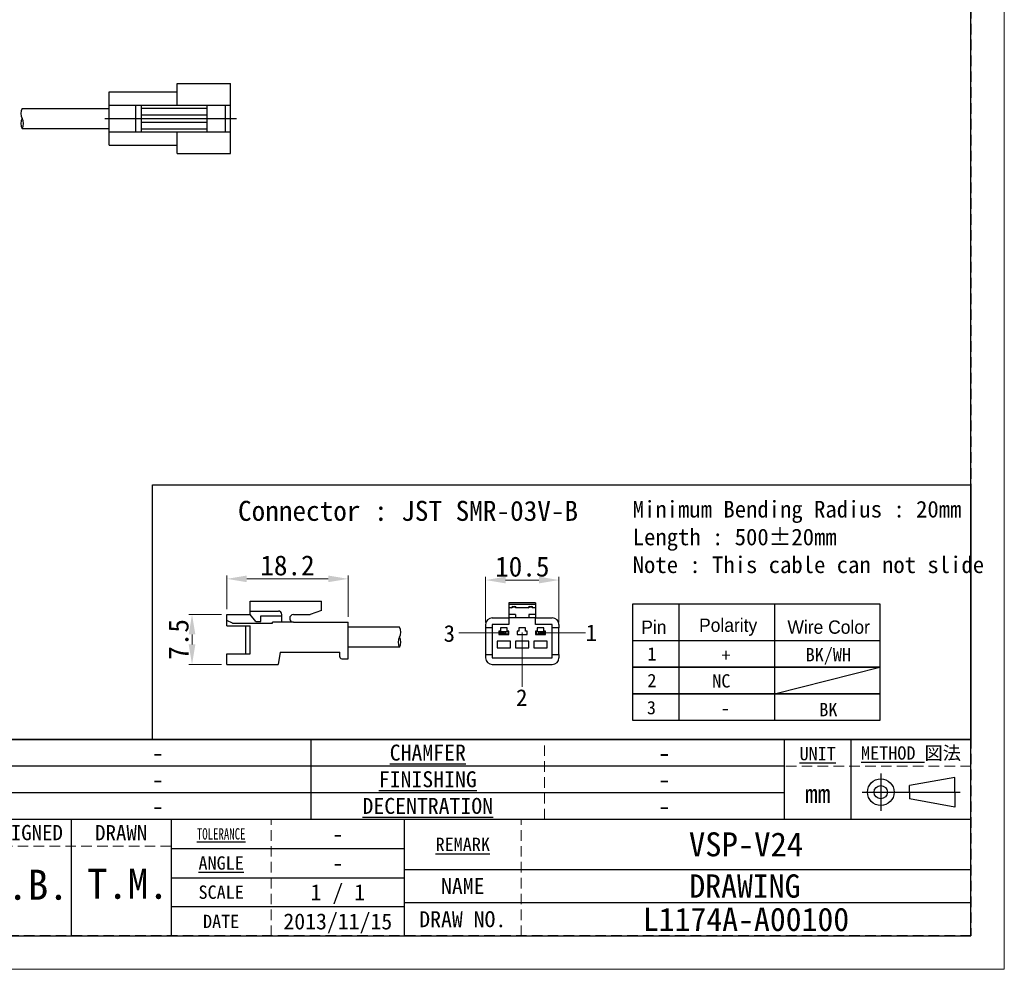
# Model space of a CAD drawing. Header units: millimetres. Extents: x -201 to 202, y 143 to 428.
# Tile 2 of 6: x 54 to 202, y 143 to 285. Entities that reach past the tile are written whole.
import ezdxf
from ezdxf.enums import TextEntityAlignment as Align

# ---------------------------------------------------------------- set-up
doc = ezdxf.new("R2010")
doc.units = ezdxf.units.MM
doc.header["$LTSCALE"] = 0.25
doc.linetypes.add('HIDDEN', pattern=[9.525, 6.35, -3.175])
doc.layers.add('CABLE 3P', color=7, linetype='Continuous')
doc.layers.add('FORM', color=7, linetype='Continuous')
doc.layers.add('DIMENSION', color=6, linetype='Continuous', lineweight=9)
doc.layers.add('TXT1', color=5, linetype='Continuous', lineweight=15)
doc.layers.add('EMPTY LINE', color=252, linetype='Continuous', lineweight=0, plot=False)
doc.styles.add('(TNK)aSS', font='txt', dxfattribs={"width": 0.75, "oblique": 15, "height": 3.5})
doc.styles.get("Standard").update_dxf_attribs({"font": 'arial.ttf'})
doc.styles.add('takachi1', font='msgothic.ttc', dxfattribs={"height": 2.5})
doc.styles.add('VS Standard', font='msgothic.ttc', dxfattribs={"height": 3})
doc.styles.add('VS Standard(小)', font='txt', dxfattribs={"height": 2.4})
doc.dimstyles.new('TMIZO', dxfattribs={"dimscale": 0, "dimtxt": 3.5, "dimasz": 3, "dimexe": 0.5, "dimexo": 0.8, "dimgap": 0.5, "dimtad": 3, "dimtoh": 1, "dimdec": 1, "dimrnd": 0.005, "dimdsep": 46, "dimtxsty": '(TNK)aSS', "dimcen": 0, "dimclrd": 5, "dimclre": 5, "dimclrt": 5, "dimaunit": 1, "dimadec": 0, "dimazin": 2, "dimtfac": 1, "dimtdec": 1, "dimtmove": 0, "dimatfit": 3, "dimfxl": 1, "dimtzin": 0, "dimlwd": -1, "dimlwe": -1, "dimarcsym": 0})

# ---------------------------------------------------------------- blocks, each defined once
blk = doc.blocks.new('表題欄金物用_ver2.0.0')
at = {"layer": 'FORM', "color": 0}
for p, q in [((-11, 40.5), (-191, 40.5)), ((-110, 28.49), (-110, 40.5)), ((-39, 28.49), (-39, 40.49)), ((-29, 28.49), (-29, 40.49)), ((-11, 28.5), (-11, 40.5)), ((-39, 36.5), (-191, 36.5)), ((-24.54, 35.38), (-24.54, 29.78)), ((-13.42, 34.8), (-20.21, 33.59)), ((-13.42, 32.58), (-13.42, 34.8)), ((-39, 32.5), (-191, 32.5)), ((-27.34, 32.58), (-12.62, 32.58)), ((-20.21, 32.58), (-20.21, 33.59)), ((-20.21, 32.58), (-20.21, 31.57)), ((-13.42, 32.58), (-13.42, 30.35)), ((-13.42, 30.35), (-20.21, 31.57)), ((-11, 28.5), (-191, 28.5)), ((-146, 28.5), (-146, 11)), ((-131, 28.5), (-131, 11)), ((-96, 11), (-96, 28.5)), ((-11, 11), (-11, 28.5)), ((-131, 24.12), (-96, 24.12)), ((-96, 21), (-11, 21)), ((-131, 19.75), (-96, 19.75)), ((-96, 15.38), (-131, 15.38)), ((-11, 16), (-96, 16)), ((-191, 11), (-11, 11))]:
    blk.add_line(p, q, dxfattribs=at)
at = {"layer": 'FORM', "color": 0, "linetype": 'HIDDEN', "lineweight": 9}
for p, q in [((-75, 28.49), (-75, 40.49)), ((-11, 36.5), (-39, 36.5)), ((-116, 11), (-116, 28.5)), ((-78.5, 11), (-78.5, 28.5)), ((-131, 24.5), (-191, 24.5))]:
    blk.add_line(p, q, dxfattribs=at)
at = {"layer": 'FORM', "color": 0}
for radius in [2, 1]:
    blk.add_circle((-24.54, 32.58), radius, dxfattribs=at)
at = {"layer": 'FORM', "color": 0, "attachment_point": 5}
for s, insert, char_height, width, style in [('{\\LCHAMFER}   ', (-92.5, 38.5), 2.4, 35, 'VS Standard(小)'), ('{\\LUNIT}', (-34, 38.35), 2, 20, 'VS Standard'), ('{\\LMETHOD} 図法', (-20, 38.35), 2, 20, 'VS Standard'), ('{\\LFINISHING}', (-92.5, 34.5), 2.4, 35, 'VS Standard(小)'), ('mm', (-34, 32.35), 2.8, 20, 'VS Standard'), ('{\\LDECENTRATION} ', (-92.5, 30.5), 2.4, 35, 'VS Standard(小)'), ('{\\fＭＳ ゴシック|b0|i0|c128|p49;DESIGNED}', (-153.5, 26.5), 2.3, 15, 'VS Standard'), ('{\\fＭＳ ゴシック|b0|i0|c128|p49;DRAWN}', (-138.5, 26.5), 2.3, 15, 'VS Standard'), ('{\\W0.7;\\LTOLERANCE\\l }', (-123.5, 26.31), 1.7, 20, 'VS Standard(小)'), ('{\\LANGLE}', (-123.5, 21.94), 2, 14.9784, 'VS Standard(小)'), ('{\\fＭＳ ゴシック|b0|i0|c128|p49;NAME}', (-87.25, 18.5), 2.4, 15, 'VS Standard(小)'), ('SCALE', (-123.5, 17.56), 2, 15, 'VS Standard(小)'), ('{\\fＭＳ ゴシック|b0|i0|c128|p49;DRAW NO.}', (-87.25, 13.5), 2.4, 15, 'VS Standard(小)'), ('{\\fＭＳ ゴシック|b0|i0|c128|p49;DATE}', (-123.5, 13.19), 2, 15, 'VS Standard(小)')]:
    blk.add_mtext(s, dxfattribs=dict(at, insert=insert, char_height=char_height, width=width, style=style))
at = {"layer": 'FORM', "color": 0, "insert": (-87.25, 24.75), "char_height": 2, "width": 16, "attachment_point": 5, "line_spacing_factor": 0.8, "style": 'VS Standard'}
blk.add_mtext('\\pxsm0.9;{\\LREMARK}   ', dxfattribs=at)
at = {"layer": 'FORM', "color": 0}
for tag, height, style, p in [('材料', 2.8, 'VS Standard', (-133, 38.5)), ('一般面取', 2.8, 'VS Standard', (-57, 38.5)), ('処理', 2.8, 'VS Standard', (-133, 34.5)), ('仕上', 2.8, 'VS Standard', (-57, 34.5)), ('処理接点', 2.8, 'VS Standard', (-133, 30.5)), ('偏芯', 2.8, 'VS Standard', (-57, 30.5)), ('一般公差', 2.4, 'VS Standard(小)', (-106, 26.31)), ('適用（機種名）', 3.6, 'VS Standard', (-44.75, 24.75)), ('角度', 2.4, 'VS Standard(小)', (-106, 21.94)), ('NAME', 3.5, 'VS Standard', (-44.75, 18.5)), ('SCALE', 2.4, 'VS Standard(小)', (-106, 17.56)), ('DRAW_NO.', 3.5, 'VS Standard', (-44.75, 13.5)), ('DATE', 2.4, 'VS Standard(小)', (-106, 13.19))]:
    blk.add_attdef(tag, text='', height=height, dxfattribs=dict(at, style=style)).set_placement(p, align=Align.MIDDLE_CENTER)
at = {"layer": 'FORM', "color": 0, "style": 'VS Standard'}
for tag, p in [('APPROVED', (-182.5, 15.06)), ('CHECKED', (-167.5, 15.18)), ('DESIGNED', (-152.5, 15.09)), ('DRAWN', (-137.5, 15.23))]:
    blk.add_attdef(tag, text='', height=4.5, dxfattribs=at).set_placement(p, align=Align.BOTTOM_CENTER)
blk = doc.blocks.new('*D84')
at = {"layer": 'Defpoints', "color": 0}
for p in [(134.68, 201.16), (123.68, 193.99), (134.68, 193.99)]:
    blk.add_point(p, dxfattribs=at)
at = {"layer": 'DIMENSION', "color": 0}
for p, q in [((123.68, 194.79), (123.68, 201.66)), ((126.68, 201.16), (131.68, 201.16)), ((134.68, 194.79), (134.68, 201.66))]:
    blk.add_line(p, q, dxfattribs=at)
for points in [[(126.68, 201.66), (126.68, 200.66), (123.68, 201.16)], [(131.68, 200.66), (131.68, 201.66), (134.68, 201.16)]]:
    blk.add_solid(points, dxfattribs=at)
at = {"layer": 'DIMENSION', "color": 0, "insert": (129.18, 203.16), "char_height": 3, "attachment_point": 5, "style": 'VS Standard'}
blk.add_mtext('10.5', dxfattribs=at)
blk = doc.blocks.new('*D85')
at = {"layer": 'Defpoints', "color": 0}
for p in [(84.85, 196), (79.63, 188.51), (84.87, 188.51)]:
    blk.add_point(p, dxfattribs=at)
at = {"layer": 'DIMENSION', "color": 0}
for p, q in [((84.05, 196), (79.13, 196)), ((79.63, 193), (79.63, 191.51)), ((84.07, 188.51), (79.13, 188.51))]:
    blk.add_line(p, q, dxfattribs=at)
for points in [[(80.13, 193), (79.13, 193), (79.63, 196)], [(79.13, 191.51), (80.13, 191.51), (79.63, 188.51)]]:
    blk.add_solid(points, dxfattribs=at)
at = {"layer": 'DIMENSION', "color": 0, "insert": (77.63, 192.25), "char_height": 3, "attachment_point": 5, "rotation": 90, "style": 'VS Standard'}
blk.add_mtext('7.5', dxfattribs=at)
blk = doc.blocks.new('*D86')
at = {"layer": 'Defpoints', "color": 0}
for p in [(103.06, 201.34), (84.85, 195.98), (103.06, 194.86)]:
    blk.add_point(p, dxfattribs=at)
at = {"layer": 'DIMENSION', "color": 0}
for p, q in [((84.85, 196.78), (84.85, 201.84)), ((87.85, 201.34), (100.06, 201.34)), ((103.06, 195.66), (103.06, 201.84))]:
    blk.add_line(p, q, dxfattribs=at)
for points in [[(87.85, 201.84), (87.85, 200.84), (84.85, 201.34)], [(100.06, 200.84), (100.06, 201.84), (103.06, 201.34)]]:
    blk.add_solid(points, dxfattribs=at)
at = {"layer": 'DIMENSION', "color": 0, "insert": (93.95, 203.34), "char_height": 3, "attachment_point": 5, "style": 'VS Standard'}
blk.add_mtext('18.2', dxfattribs=at)

msp = doc.modelspace()

# ---------------------------------------------------------------- linework, layer by layer
at = {"layer": 'CABLE 3P'}
for p, q in [((77.4, 275.668), (85.4, 275.668)), ((77.4, 272.418), (77.4, 275.668)), ((85.4, 265.168), (85.4, 275.668)), ((67.2, 266.418), (67.2, 274.418)), ((67.2, 274.418), (77.4, 274.418)), ((54.15, 271.918), (67.2, 271.918)), ((67.2, 272.418), (85.4, 272.418)), ((71.177, 268.418), (71.177, 272.418)), ((72.067, 268.418), (72.067, 272.418)), ((72.067, 271.955), (81.877, 271.955)), ((81.877, 268.418), (81.877, 272.418)), ((84.666, 268.418), (84.666, 272.418)), ((66.531, 270.418), (86.28, 270.418)), ((72.067, 270.957), (81.877, 270.957)), ((54.15, 268.918), (67.2, 268.918)), ((72.067, 269.88), (81.877, 269.88)), ((72.067, 268.882), (81.877, 268.882)), ((67.2, 268.418), (85.4, 268.418)), ((77.4, 265.168), (77.4, 268.418)), ((67.2, 266.418), (77.4, 266.418)), ((77.4, 265.168), (85.4, 265.168)), ((88.374, 197.979), (99.074, 197.979)), ((88.374, 195.979), (88.374, 197.979)), ((88.374, 197.979), (99.074, 197.979)), ((88.374, 195.979), (88.374, 197.979)), ((99.074, 196.583), (99.074, 197.979)), ((88.374, 196.508), (92.607, 196.508)), ((88.374, 196.508), (92.607, 196.508)), ((99.074, 196.583), (97.346, 195.979)), ((99.074, 196.583), (97.346, 195.979)), ((131.184, 197.738), (127.184, 197.738)), ((127.184, 197.738), (127.184, 197.509)), ((131.184, 197.509), (127.184, 197.509)), ((127.184, 197.509), (127.184, 196.988)), ((127.684, 196.988), (127.184, 196.988)), ((127.184, 196.988), (127.184, 195.988)), ((127.584, 196.988), (127.584, 196.997)), ((127.784, 197.188), (127.684, 197.088)), ((127.684, 197.088), (127.684, 196.988)), ((128.184, 197.088), (127.684, 197.088)), ((127.784, 197.197), (127.784, 197.188)), ((127.784, 197.197), (128.084, 197.197)), ((127.784, 197.188), (128.084, 197.188)), ((128.084, 197.197), (128.084, 197.188)), ((128.084, 197.188), (128.184, 197.088)), ((128.184, 197.088), (128.184, 196.988)), ((130.184, 196.988), (128.184, 196.988)), ((128.284, 196.997), (128.284, 196.988)), ((130.084, 196.988), (130.084, 196.997)), ((130.284, 197.188), (130.184, 197.088)), ((130.184, 197.088), (130.184, 196.988)), ((130.684, 197.088), (130.184, 197.088)), ((130.284, 197.197), (130.284, 197.188)), ((130.284, 197.197), (130.584, 197.197)), ((130.284, 197.188), (130.584, 197.188)), ((130.584, 197.197), (130.584, 197.188)), ((130.584, 197.188), (130.684, 197.088)), ((130.684, 197.088), (130.684, 196.988)), ((131.184, 196.988), (130.684, 196.988)), ((130.784, 196.997), (130.784, 196.988)), ((131.184, 197.738), (131.184, 197.509)), ((131.184, 197.509), (131.184, 196.988)), ((131.184, 196.988), (131.184, 195.988)), ((84.851, 194.292), (84.851, 195.979)), ((84.851, 195.979), (88.374, 195.979)), ((84.851, 194.292), (84.851, 195.979)), ((84.851, 195.979), (88.374, 195.979)), ((85.69, 194.701), (84.851, 195.093)), ((85.69, 194.701), (84.851, 195.093)), ((89.208, 194.926), (88.374, 195.979)), ((89.208, 194.926), (88.374, 195.979)), ((89.972, 194.926), (89.972, 195.798)), ((89.972, 195.798), (93.097, 195.798)), ((89.972, 194.926), (89.972, 195.798)), ((89.972, 195.798), (93.097, 195.798)), ((93.097, 194.851), (93.097, 196.005)), ((93.097, 194.851), (93.097, 196.005)), ((94.848, 195.979), (97.346, 195.979)), ((94.848, 195.979), (97.346, 195.979)), ((124.684, 195.488), (127.184, 195.488)), ((128.184, 195.988), (127.184, 195.988)), ((127.184, 195.988), (127.184, 195.488)), ((127.184, 195.488), (127.184, 194.488)), ((128.184, 195.488), (127.184, 195.488)), ((128.184, 195.988), (128.184, 195.488)), ((130.184, 195.488), (128.184, 195.488)), ((131.184, 195.988), (130.184, 195.988)), ((130.184, 195.988), (130.184, 195.488)), ((131.184, 195.488), (130.184, 195.488)), ((131.184, 195.988), (131.184, 195.488)), ((131.184, 194.488), (131.184, 195.488)), ((131.184, 195.488), (133.684, 195.488)), ((84.851, 194.292), (88.374, 194.292)), ((84.851, 194.292), (88.374, 194.292)), ((85.69, 194.701), (91.711, 194.701)), ((85.69, 194.701), (91.711, 194.701)), ((87.722, 190.1), (87.722, 194.292)), ((87.722, 190.1), (87.722, 194.292)), ((88.374, 190.1), (88.374, 194.292)), ((88.374, 190.1), (88.374, 194.292)), ((89.208, 194.926), (89.972, 194.926)), ((89.208, 194.926), (89.972, 194.926)), ((94.848, 194.851), (91.711, 194.851)), ((91.711, 194.701), (91.711, 194.851)), ((94.848, 194.851), (91.711, 194.851)), ((91.711, 194.701), (91.711, 194.851)), ((94.848, 194.851), (103.051, 194.851)), ((94.848, 194.851), (103.051, 194.851)), ((103.051, 189.351), (103.051, 194.851)), ((103.051, 189.351), (103.051, 194.851)), ((110.765, 194.101), (103.051, 194.101)), ((123.684, 194.488), (123.684, 193.988)), ((124.684, 193.988), (123.684, 193.988)), ((123.684, 193.988), (123.684, 189.988)), ((124.684, 194.488), (124.684, 193.988)), ((127.184, 194.488), (124.684, 194.488)), ((124.684, 193.988), (124.684, 189.988)), ((126.934, 193.988), (125.934, 193.988)), ((125.934, 193.988), (125.934, 193.488)), ((126.934, 193.488), (126.934, 193.988)), ((128.684, 193.988), (128.684, 193.488)), ((129.684, 193.988), (128.684, 193.988)), ((129.684, 193.488), (129.684, 193.988)), ((133.684, 194.488), (131.184, 194.488)), ((132.434, 193.988), (131.434, 193.988)), ((131.434, 193.988), (131.434, 193.488)), ((132.434, 193.488), (132.434, 193.988)), ((133.684, 193.988), (133.684, 194.488)), ((134.684, 193.988), (133.684, 193.988)), ((133.684, 189.988), (133.684, 193.988)), ((134.684, 194.488), (134.684, 193.988)), ((134.684, 189.988), (134.684, 193.988)), ((125.934, 193.488), (125.684, 193.488)), ((125.684, 193.488), (125.684, 192.988)), ((125.684, 192.988), (127.184, 192.988)), ((125.809, 193.038), (125.809, 193.438)), ((125.809, 193.438), (126.284, 193.438)), ((126.284, 193.038), (125.809, 193.038)), ((126.284, 193.438), (126.184, 193.338)), ((126.384, 193.338), (126.184, 193.338)), ((126.184, 193.138), (126.184, 193.338)), ((126.184, 193.138), (126.384, 193.138)), ((126.184, 193.138), (126.284, 193.038)), ((126.284, 193.438), (126.434, 193.438)), ((126.434, 193.038), (126.284, 193.038)), ((126.434, 193.414), (126.384, 193.338)), ((126.384, 193.338), (126.384, 193.138)), ((126.384, 193.138), (126.434, 193.062)), ((126.434, 193.438), (126.434, 193.414)), ((126.434, 193.438), (126.584, 193.438)), ((126.484, 193.338), (126.434, 193.414)), ((126.434, 193.062), (126.484, 193.138)), ((126.434, 193.062), (126.434, 193.038)), ((126.584, 193.038), (126.434, 193.038)), ((126.484, 193.138), (126.484, 193.338)), ((126.684, 193.338), (126.484, 193.338)), ((126.484, 193.138), (126.684, 193.138)), ((126.684, 193.338), (126.584, 193.438)), ((126.584, 193.438), (127.059, 193.438)), ((126.584, 193.038), (126.684, 193.138)), ((127.059, 193.038), (126.584, 193.038)), ((126.684, 193.338), (126.684, 193.138)), ((127.184, 193.488), (126.934, 193.488)), ((127.059, 193.438), (127.059, 193.038)), ((127.184, 192.988), (127.184, 193.488)), ((128.434, 193.488), (128.434, 192.988)), ((128.684, 193.488), (128.434, 193.488)), ((128.434, 192.988), (129.934, 192.988)), ((129.934, 193.488), (129.684, 193.488)), ((129.934, 192.988), (129.934, 193.488)), ((131.434, 193.488), (131.184, 193.488)), ((131.184, 193.488), (131.184, 192.988)), ((131.184, 192.988), (132.684, 192.988)), ((131.309, 193.038), (131.309, 193.438)), ((131.309, 193.438), (131.784, 193.438)), ((131.784, 193.038), (131.309, 193.038)), ((131.784, 193.438), (131.684, 193.338)), ((131.884, 193.338), (131.684, 193.338)), ((131.684, 193.138), (131.684, 193.338)), ((131.684, 193.138), (131.884, 193.138)), ((131.684, 193.138), (131.784, 193.038)), ((131.784, 193.438), (131.934, 193.438)), ((131.934, 193.038), (131.784, 193.038)), ((131.934, 193.414), (131.884, 193.338)), ((131.884, 193.338), (131.884, 193.138)), ((131.884, 193.138), (131.934, 193.062)), ((131.934, 193.438), (131.934, 193.414)), ((131.934, 193.438), (132.084, 193.438)), ((131.984, 193.338), (131.934, 193.414)), ((131.934, 193.062), (131.984, 193.138)), ((131.934, 193.062), (131.934, 193.038)), ((132.084, 193.038), (131.934, 193.038)), ((131.984, 193.138), (131.984, 193.338)), ((132.184, 193.338), (131.984, 193.338)), ((131.984, 193.138), (132.184, 193.138)), ((132.184, 193.338), (132.084, 193.438)), ((132.084, 193.438), (132.559, 193.438)), ((132.084, 193.038), (132.184, 193.138)), ((132.559, 193.038), (132.084, 193.038)), ((132.184, 193.338), (132.184, 193.138)), ((132.684, 193.488), (132.434, 193.488)), ((132.559, 193.438), (132.559, 193.038)), ((132.684, 192.988), (132.684, 193.488)), ((110.765, 191.101), (103.051, 191.101)), ((127.434, 191.988), (125.434, 191.988)), ((125.434, 191.988), (125.434, 190.988)), ((125.434, 190.988), (127.434, 190.988)), ((127.434, 190.988), (127.434, 191.988)), ((130.184, 191.988), (128.184, 191.988)), ((128.184, 191.988), (128.184, 190.988)), ((128.184, 190.988), (130.184, 190.988)), ((130.184, 190.988), (130.184, 191.988)), ((130.934, 191.988), (130.934, 190.988)), ((132.934, 191.988), (130.934, 191.988)), ((130.934, 190.988), (132.934, 190.988)), ((132.934, 190.988), (132.934, 191.988)), ((84.851, 188.479), (84.851, 190.1)), ((84.851, 190.1), (88.374, 190.1)), ((84.851, 188.479), (84.851, 190.1)), ((84.851, 190.1), (88.374, 190.1)), ((92.851, 190.351), (92.551, 188.479)), ((92.851, 190.351), (101.796, 190.351)), ((92.851, 190.351), (101.796, 190.351)), ((101.796, 189.651), (101.796, 190.351)), ((101.796, 189.651), (101.796, 190.351)), ((102.096, 189.351), (103.051, 189.351)), ((102.096, 189.351), (103.051, 189.351)), ((123.684, 189.988), (124.684, 189.988)), ((123.684, 189.988), (123.684, 189.488)), ((124.684, 189.988), (124.684, 189.488)), ((124.684, 189.488), (133.684, 189.488)), ((133.684, 189.988), (134.684, 189.988)), ((133.684, 189.488), (133.684, 189.988)), ((134.684, 189.988), (134.684, 189.488)), ((84.851, 188.479), (92.551, 188.479)), ((84.851, 188.479), (92.551, 188.479)), ((124.684, 188.488), (133.684, 188.488))]:
    msp.add_line(p, q, dxfattribs=at)
for centre, radius, start, end in [((55.35, 271.168), 1.415, 147.99462, 212.00538), ((55.35, 269.668), 1.415, 147.99462, 212.00538), ((52.95, 269.668), 1.415, 327.99462, 32.00538), ((92.594, 196.005), 0.504, 0, 91.53523), ((92.594, 196.005), 0.504, 0, 91.53523), ((127.784, 196.997), 0.2, 90, 180), ((127.589, 197.093), 0.0958, 267.40257, 357.14292), ((128.084, 196.997), 0.2, 0, 90), ((128.28, 197.093), 0.0958, 182.85716, 272.59748), ((130.284, 196.997), 0.2, 90, 180), ((130.089, 197.093), 0.0958, 267.40265, 357.14284), ((130.584, 196.997), 0.2, 0, 90), ((130.78, 197.093), 0.0958, 182.85727, 272.59723), ((94.848, 195.415), 0.564, 90, 270), ((94.848, 195.415), 0.564, 90, 270), ((124.684, 194.488), 1, 90, 180), ((133.684, 194.488), 1, 0, 90), ((109.565, 193.351), 1.415, 327.99462, 32.00538), ((111.965, 191.851), 1.415, 147.99462, 212.00538), ((109.565, 191.851), 1.415, 327.99462, 32.00538), ((102.096, 189.651), 0.3, 180, 270), ((102.096, 189.651), 0.3, 180, 270), ((124.684, 189.488), 1, 180, 270), ((133.684, 189.488), 1, 270, 0)]:
    msp.add_arc(centre, radius, start, end, dxfattribs=at)
at = {"layer": 'DIMENSION', "color": 5}
for p, q in [((126.314, 193.238), (119.676, 193.238)), ((129.157, 193.271), (129.157, 185.155)), ((138.688, 193.238), (132.05, 193.238))]:
    msp.add_line(p, q, dxfattribs=at)
at = {"layer": 'EMPTY LINE'}
for p, q in [((201.5, 142.75), (201.5, 427.75)), ((-201.5, 142.75), (201.5, 142.75))]:
    msp.add_line(p, q, dxfattribs=at)
at = {"layer": 'FORM'}
for p, q in [((145.744, 197.614), (182.836, 197.614)), ((145.744, 192.088), (145.744, 197.614)), ((152.681, 197.614), (152.681, 180.088)), ((167.033, 197.614), (167.033, 180.088)), ((182.836, 197.614), (182.836, 180.088)), ((167.033, 184.088), (182.836, 188.088))]:
    msp.add_line(p, q, dxfattribs=at)
at = {"layer": 'FORM', "linetype": 'HIDDEN'}
msp.add_lwpolyline([(-196.5, 422.75), (196.5, 422.75), (196.5, 147.75), (-196.5, 147.75)], close=True, dxfattribs=at)
at = {"layer": 'FORM'}
for points in [[(-196.5, 422.75), (-196.5, 147.75), (-78.5, 147.75), (-78.5, 159.75), (16.5, 159.75), (16.5, 177.25), (196.5, 177.25), (196.5, 422.75), (-196.5, 422.75)], [(73.692, 215.458), (196.5, 215.458), (196.5, 177.25), (73.692, 177.25)]]:
    msp.add_lwpolyline(points, close=True, dxfattribs=at)
for points in [[(182.836, 188.088), (145.744, 188.088), (145.744, 192.088), (182.836, 192.088)], [(182.836, 184.088), (145.744, 184.088), (145.744, 188.088), (182.836, 188.088)], [(182.836, 180.088), (145.744, 180.088), (145.744, 184.088), (182.836, 184.088)]]:
    msp.add_lwpolyline(points, dxfattribs=at)

# ---------------------------------------------------------------- block references
ref = msp.add_blockref('表題欄金物用_ver2.0.0', (207.5, 136.75), dxfattribs=at)
ref.add_attrib('材料', '-', dxfattribs={"layer": 'EMPTY LINE', "color": 0, "height": 2.8, "style": 'VS Standard'}).set_placement((74.5, 175.25), align=Align.MIDDLE_CENTER)
ref.add_attrib('処理', '-', dxfattribs={"color": 0, "height": 2.8, "style": 'VS Standard'}).set_placement((74.5, 171.25), align=Align.MIDDLE_CENTER)
ref.add_attrib('処理接点', '-', dxfattribs={"color": 0, "height": 2.8, "style": 'VS Standard'}).set_placement((74.5, 167.25), align=Align.MIDDLE_CENTER)
ref.add_attrib('一般面取', '-', dxfattribs={"color": 0, "height": 2.8, "style": 'VS Standard'}).set_placement((150.5, 175.247), align=Align.MIDDLE_CENTER)
ref.add_attrib('仕上', '-', dxfattribs={"color": 0, "height": 2.8, "style": 'VS Standard'}).set_placement((150.5, 171.247), align=Align.MIDDLE_CENTER)
ref.add_attrib('偏芯', '-', dxfattribs={"color": 0, "height": 2.8, "style": 'VS Standard'}).set_placement((150.5, 167.247), align=Align.MIDDLE_CENTER)
ref.add_attrib('一般公差', '-', dxfattribs={"color": 0, "height": 2.4, "style": 'VS Standard(小)'}).set_placement((101.5, 163.062), align=Align.MIDDLE_CENTER)
ref.add_attrib('角度', '-', dxfattribs={"color": 0, "height": 2.4, "style": 'VS Standard(小)'}).set_placement((101.5, 158.688), align=Align.MIDDLE_CENTER)
ref.add_attrib('SCALE', '1 / 1', dxfattribs={"color": 0, "height": 2.4, "style": 'VS Standard(小)'}).set_placement((101.5, 154.312), align=Align.MIDDLE_CENTER)
ref.add_attrib('DATE', '2013/11/15', dxfattribs={"color": 0, "height": 2.4, "style": 'VS Standard(小)'}).set_placement((101.5, 149.938), align=Align.MIDDLE_CENTER)
ref.add_attrib('適用（機種名）', 'VSP-V24', dxfattribs={"color": 0, "height": 3.6, "style": 'VS Standard'}).set_placement((162.75, 161.5), align=Align.MIDDLE_CENTER)
ref.add_attrib('NAME', 'DRAWING ', dxfattribs={"color": 0, "height": 3.5, "style": 'VS Standard'}).set_placement((163.772, 155.25), align=Align.MIDDLE_CENTER)
ref.add_attrib('DRAW_NO.', 'L1174A-A00100', dxfattribs={"color": 0, "height": 3.5, "style": 'VS Standard'}).set_placement((162.75, 150.25), align=Align.MIDDLE_CENTER)
ref.add_attrib('DESIGNED', 'T.B.', dxfattribs={"color": 0, "height": 4.5, "style": 'VS Standard'}).set_placement((55, 151.841), align=Align.BOTTOM_CENTER)
ref.add_attrib('DRAWN', 'T.M.', dxfattribs={"color": 0, "height": 4.5, "style": 'VS Standard'}).set_placement((70, 151.985), align=Align.BOTTOM_CENTER)

# ---------------------------------------------------------------- texts
at = {"layer": 'DIMENSION', "color": 5, "style": 'takachi1'}
for s, p in [('3', (117.382, 191.897)), ('1', (138.688, 192)), ('2', (128.251, 182.277))]:
    msp.add_text(s, height=2.5, dxfattribs=at).set_placement(p)
at = {"layer": 'TXT1', "style": 'takachi1'}
msp.add_text('NC', height=2, dxfattribs=at).set_placement((157.68, 185.029))
at = {"layer": 'TXT1', "attachment_point": 1, "style": 'VS Standard'}
for s, insert, char_height, width in [('Connector : JST SMR-03V-B', (86.53, 213.046), 3, 49.4293), ('Minimum Bending Radius : 20mm\\PLength : 500%%p20mm\\PNote : This cable can not slide', (145.744, 213.046), 2.5, 61.65687)]:
    msp.add_mtext(s, dxfattribs=dict(at, insert=insert, char_height=char_height, width=width))
at = {"layer": 'TXT1', "char_height": 2, "attachment_point": 5}
for s, insert, width in [('\\fMS PGothic|b0|i0|c128|p50;Pin', (148.924, 194.088), 8), ('\\fMS PGothic|b0|i0|c128|p50;Polarity', (160.066, 194.088), 28), ('\\fMS PGothic|b0|i0|c128|p50;Wire Color', (175.145, 194.088), 32), ('\\fＭＳ ゴシック|b0|i0;1', (148.627, 190.088), 8), ('\\fMS Gothic|b0|i0|c128|p49;+', (159.747, 189.891), 28), ('\\fMS Gothic|b0|i0|c128|p49;BK/WH', (175.102, 189.72), 32), ('\\fＭＳ ゴシック|b0|i0;2', (148.627, 186.088), 8), ('\\fＭＳ ゴシック|b0|i0;3\\P', (148.556, 182.003), 8), ('\\fMS Gothic|b0|i0|c128|p49;-', (159.658, 181.943), 28), ('\\fMS Gothic|b0|i0|c128|p49;BK', (175.102, 181.72), 32)]:
    msp.add_mtext(s, dxfattribs=dict(at, insert=insert, width=width))

# ---------------------------------------------------------------- dimensions: what is measured, and where the dimension line sits
at = {"layer": 'DIMENSION', "color": 5}
dim = msp.add_linear_dim(base=(103.055, 201.337), p1=(84.853, 195.981), p2=(103.055, 194.856), dimstyle='TMIZO', override={"dimscale": 1, "dimtoh": 0, "dimtxsty": 'VS Standard', "dimclrd": 0, "dimclre": 0, "dimclrt": 0}, dxfattribs=at)
dim.commit()
dim.dimension.update_dxf_attribs({"geometry": '*D86', "text_midpoint": (93.954, 203.337)})
dim = msp.add_linear_dim(base=(134.684, 201.162), p1=(123.678, 193.99), p2=(134.684, 193.991), text='10.5', dimstyle='TMIZO', override={"dimscale": 1, "dimtoh": 0, "dimtxsty": 'VS Standard', "dimclrd": 0, "dimclre": 0, "dimclrt": 0}, dxfattribs=at)
dim.commit()
dim.dimension.update_dxf_attribs({"geometry": '*D84', "text_midpoint": (129.181, 203.162)})
dim = msp.add_linear_dim(base=(79.629, 188.508), p1=(84.848, 196.001), p2=(84.872, 188.508), angle=90, dimstyle='TMIZO', override={"dimscale": 1, "dimtoh": 0, "dimtxsty": 'VS Standard', "dimclrd": 0, "dimclre": 0, "dimclrt": 0}, dxfattribs=at)
dim.commit()
dim.dimension.update_dxf_attribs({"geometry": '*D85', "text_midpoint": (77.629, 192.255)})

doc.saveas('drawing.dxf')
